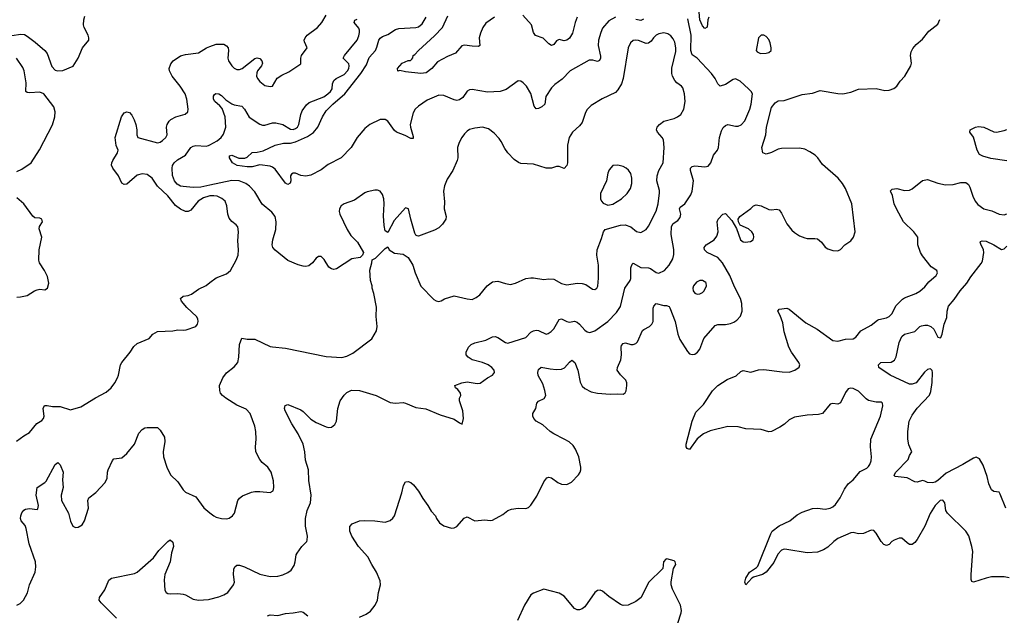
# Model space of a CAD drawing. Header units: inches. Extents: x 1473912 to 1647258, y 640388 to 773423.
# Tile 190 of 256: x 1578513 to 1586211, y 682471 to 687131. Entities that reach past the tile are written whole.
import ezdxf

# ---------------------------------------------------------------- set-up
doc = ezdxf.new("R2010")
doc.units = ezdxf.units.IN
doc.header["$MEASUREMENT"] = 0
doc.layers.add('B5678', color=7, linetype='Continuous')
doc.layers.add('B5688', color=7, linetype='Continuous')

msp = doc.modelspace()

# ---------------------------------------------------------------- linework, layer by layer
at = {"layer": 'B5678', "color": 5}
for points, elevation in [([(1578452.1, 687007.9), (1578521.2, 687018.8), (1578550, 687014), (1578570, 687002), (1578634.5, 686954.5), (1578710.2, 686890.2), (1578727.2, 686867.2), (1578764.8, 686764.8), (1578790, 686735.8), (1578810, 686730.4), (1578850, 686734), (1578930, 686768.5), (1578969.6, 686830), (1579004.7, 686910), (1579053.3, 686970), (1579054.3, 686990), (1579048.3, 687010), (1579017.6, 687070), (1579012, 687090), (1579014, 687130), (1579021, 687159)], 820), ([(1580000, 685751.8), (1579991.2, 685751.2), (1579950, 685736.8), (1579906.9, 685710), (1579850, 685640.7), (1579830, 685631.5), (1579810, 685631.2), (1579770, 685649.7), (1579730, 685678.5), (1579671.9, 685751.9), (1579589.4, 685829.4), (1579548.7, 685890), (1579510, 685918.6), (1579470, 685924.5), (1579430, 685914.6), (1579350, 685845.3), (1579330, 685840.9), (1579310.8, 685850.8), (1579286.2, 685910), (1579241.5, 685970), (1579231.7, 685991.7), (1579232.3, 686010), (1579239.8, 686030), (1579277.4, 686090), (1579282, 686110), (1579266.4, 686146.4), (1579258.8, 686210), (1579308.7, 686371.3), (1579330, 686401.5), (1579350, 686409.1), (1579370, 686403.6), (1579390, 686383.6), (1579408.7, 686348.7), (1579420.7, 686310), (1579429.5, 686270), (1579428.9, 686228.9), (1579436, 686210), (1579590, 686167.8), (1579610, 686173.1), (1579630, 686186.5), (1579655.4, 686210), (1579665.4, 686230), (1579660.5, 686290), (1579665.1, 686310), (1579682.2, 686337.8), (1579695.1, 686350), (1579732.3, 686370), (1579806.9, 686393.1), (1579826, 686410), (1579831, 686430), (1579820.6, 686510), (1579805.4, 686550), (1579767.1, 686610), (1579705, 686690), (1579684, 686730), (1579680.8, 686750), (1579693.4, 686786.6), (1579713.6, 686810), (1579770, 686847.2), (1579810, 686859.5), (1579910, 686872.7), (1579972.3, 686910), (1580000, 686920.3)], 780), ([(1578490, 685943.1), (1578530, 685961.1), (1578601.6, 686010), (1578666.8, 686113.2), (1578770, 686308.2), (1578788.7, 686370), (1578789.8, 686410), (1578779.3, 686450), (1578701.4, 686550), (1578670, 686563.7), (1578590, 686558.5), (1578570, 686562.4), (1578561.6, 686570), (1578562.2, 686637.8), (1578547, 686730), (1578536, 686756), (1578487.5, 686830)], 820), ([(1580000, 685837.1), (1579930, 685821.9), (1579870, 685818.4), (1579790, 685825), (1579770, 685827.5), (1579743.7, 685843.7), (1579722.8, 685870), (1579706.9, 685913.1), (1579703.5, 685970), (1579708.7, 685990), (1579720.7, 686010), (1579745.8, 686034.2), (1579809.9, 686070.1), (1579850, 686131.5), (1579870, 686142.2), (1579890, 686145.6), (1579970, 686142.7), (1579990, 686147.3), (1580000, 686152.4)], 760), ([(1578490, 684960.4), (1578518.3, 684961.7), (1578570, 684973.4), (1578629, 685010), (1578650, 685018), (1578670, 685022), (1578710, 685016.3), (1578730, 685031), (1578740.5, 685070), (1578730, 685122), (1578706.6, 685170), (1578667, 685230), (1578662, 685250), (1578664.5, 685330), (1578685.4, 685430), (1578664.5, 685495.5), (1578667.3, 685512.7), (1578691.5, 685548.5), (1578685.2, 685570), (1578670, 685578.4), (1578630, 685582), (1578614.2, 685594.2), (1578544.2, 685690), (1578490, 685737.2)], 820), ([(1578487.5, 683832.5), (1578544.4, 683875.6), (1578590, 683901.6), (1578648, 683972), (1578684.9, 683995.1), (1578699.5, 684010), (1578703, 684030), (1578696, 684090), (1578707.5, 684112.5), (1578727.1, 684112.9), (1578770, 684103.9), (1578830, 684104.6), (1578910, 684079.3), (1578990, 684101.6), (1579106.1, 684173.9), (1579190, 684217.7), (1579227.9, 684250), (1579257.6, 684290), (1579278, 684330), (1579286, 684350), (1579300.5, 684430), (1579311.3, 684450), (1579375.8, 684530), (1579404.8, 684575.2), (1579430, 684598.4), (1579523.7, 684636.3), (1579554, 684670), (1579590, 684691), (1579710, 684696), (1579750, 684704), (1579790, 684702), (1579814.2, 684705.8), (1579890, 684731.3), (1579904, 684750), (1579909.2, 684770), (1579906, 684790), (1579895.1, 684810), (1579820.6, 684880.6), (1579778.7, 684930), (1579769.6, 684950.4), (1579790, 684968), (1579830, 684972.2), (1579856.9, 684983.1), (1579910, 685021.6), (1579970, 685051.8), (1580000, 685074.3)], 780), ([(1578489.7, 682550.3), (1578515.6, 682564.4), (1578541.2, 682590), (1578572.5, 682647.5), (1578589.5, 682710.5), (1578633.2, 682810), (1578639.3, 682850), (1578635.6, 682890), (1578586, 683030), (1578564, 683150), (1578554.2, 683174.2), (1578525.1, 683210), (1578518.9, 683230), (1578521.1, 683250), (1578530, 683274), (1578545.4, 683294.6), (1578557.6, 683302.4), (1578590, 683306.4), (1578650, 683298), (1578655.6, 683304.4), (1578659.7, 683330), (1578640.4, 683410), (1578649.6, 683470), (1578709.4, 683510), (1578718.8, 683521.2), (1578789.8, 683650.2), (1578810, 683668), (1578830, 683647.7), (1578852.9, 683590), (1578847.5, 683530), (1578851.6, 683470), (1578838.1, 683410), (1578839.3, 683370), (1578894.4, 683270), (1578910, 683206.8), (1578928.5, 683170), (1578950, 683159.5), (1578970, 683160.4), (1579000.1, 683179.9), (1579019.5, 683210), (1579051.4, 683308.6), (1579045.6, 683370), (1579052, 683390), (1579107.2, 683432.8), (1579180.9, 683510), (1579195.9, 683544.1), (1579198, 683590), (1579203.7, 683610), (1579237.5, 683682.5), (1579250, 683696), (1579310, 683702.8), (1579350, 683738), (1579409.8, 683810.2), (1579443.9, 683896.1), (1579470, 683925.3), (1579490, 683937.6), (1579510, 683941.1), (1579590, 683941), (1579610, 683921), (1579645.5, 683865.5), (1579648, 683830), (1579633.7, 683750), (1579638, 683710), (1579662, 683630), (1579692.7, 683570), (1579750, 683516.3), (1579790, 683454), (1579810, 683434), (1579890, 683398.8), (1579952.2, 683312.2), (1580000, 683274.3)], 760), ([(1579269.9, 682450), (1579148.7, 682570), (1579133.8, 682590), (1579137.8, 682610), (1579178.2, 682670), (1579210, 682746), (1579230, 682761.3), (1579410, 682798.4), (1579430, 682808.4), (1579557.8, 682922.2), (1579600.6, 682979.4), (1579670, 683047.7), (1579690, 683060.7), (1579710, 683042.8), (1579714.9, 683010), (1579698.6, 682961.4), (1579689, 682889), (1579648.7, 682791.3), (1579641.2, 682750), (1579647.9, 682667.9), (1579657.3, 682650), (1579670, 682641.6), (1579690, 682638.4), (1579750, 682642.4), (1579790, 682636.4), (1579810.3, 682630.3), (1579870, 682598.4), (1579910.4, 682590.4), (1579990, 682594.4), (1580000, 682597.2)], 740)]:
    msp.add_lwpolyline(points, dxfattribs=dict(at, elevation=elevation))
at = {"layer": 'B5688', "color": 5}
for points, elevation in [([(1580000, 686920.3), (1580050, 686938.9), (1580110, 686939.5), (1580130, 686927.3), (1580141.6, 686910), (1580146.4, 686890), (1580139.5, 686830), (1580145.3, 686810), (1580170.4, 686770), (1580190, 686750.4), (1580210, 686742), (1580230, 686741.1), (1580250.8, 686749.2), (1580350, 686828.5), (1580370, 686832.7), (1580390, 686827.7), (1580405.5, 686810), (1580410.5, 686790), (1580403, 686770), (1580372.2, 686730), (1580366, 686714), (1580364.9, 686690), (1580371.5, 686671.5), (1580390, 686646.4), (1580430, 686617.1), (1580470, 686607.7), (1580490, 686611), (1580526.2, 686673.8), (1580562.5, 686697.5), (1580617.7, 686722.3), (1580710, 686784.7), (1580709.6, 686829.6), (1580715.1, 686850), (1580761.2, 686910), (1580738.4, 686958.4), (1580736.2, 686970), (1580743.6, 686990), (1580760.7, 687010), (1580840.5, 687070), (1580874.3, 687110), (1580910, 687167.3)], 780), ([(1580000, 682597.2), (1580070, 682616.4), (1580108.3, 682631.7), (1580139.5, 682650), (1580184.5, 682710), (1580191.8, 682730), (1580185.6, 682790), (1580187.3, 682832.7), (1580194, 682850), (1580210, 682862.8), (1580230, 682862.4), (1580270, 682851.6), (1580390, 682794), (1580470, 682774.9), (1580530, 682778), (1580570, 682787.7), (1580610, 682805.5), (1580634.5, 682825.5), (1580658, 682862), (1580667.2, 682890), (1580674.9, 682945.1), (1580681.3, 682958.7), (1580719.5, 683010), (1580757, 683050), (1580760.5, 683059.5), (1580763.6, 683090), (1580748.5, 683168.5), (1580747.1, 683230), (1580761.5, 683290), (1580785.8, 683350), (1580790.7, 683410), (1580773.6, 683526.4), (1580770.8, 683610), (1580746, 683686), (1580741.5, 683750), (1580729.9, 683809.9), (1580690, 683892.3), (1580640.5, 683970), (1580589.5, 684070), (1580583.7, 684090), (1580587.3, 684112.7), (1580610, 684120.7), (1580710, 684078.7), (1580730, 684066), (1580790, 684007), (1580830, 683980.3), (1580910, 683945.5), (1580930, 683940.7), (1580950, 683942.8), (1580975.5, 683964.5), (1580989.3, 683990.7), (1580999.5, 684090), (1581019.5, 684150), (1581050, 684194.8), (1581070, 684213.4), (1581108.1, 684231.9), (1581169.6, 684230.4), (1581298.8, 684190), (1581410, 684135.8), (1581450, 684130.4), (1581510, 684134.9), (1581530, 684131.8), (1581610, 684098), (1581687, 684087), (1581799.9, 684039.9), (1581910, 684006.8), (1581950, 683976), (1581972.1, 683967.9), (1581982, 684010), (1581976.9, 684070), (1581952, 684150), (1581952.3, 684170), (1581962.7, 684190), (1581959.5, 684210), (1581937.2, 684237.2), (1581919.3, 684250), (1581915.3, 684270), (1581970, 684290.4), (1582010, 684298.4), (1582090, 684286), (1582112.4, 684287.6), (1582169, 684330), (1582209, 684350), (1582226, 684370), (1582222, 684390), (1582203.7, 684410), (1582175.1, 684430), (1582130, 684448.2), (1582049.8, 684469.8), (1582018, 684490), (1582003.7, 684510), (1582002.7, 684530), (1582022, 684570), (1582042, 684590), (1582070, 684603.1), (1582157.4, 684622.6), (1582210, 684650.3), (1582230, 684651.7), (1582250, 684645.3), (1582310, 684605.5), (1582330, 684600.3), (1582470, 684645.3), (1582510, 684685.7), (1582530, 684697.3), (1582550, 684701.8), (1582570, 684698.2), (1582630, 684672), (1582644, 684676), (1582668.5, 684691.5), (1582688.6, 684711.4), (1582730, 684784.4), (1582750, 684790.4), (1582791.3, 684768.7), (1582810, 684764.9), (1582850, 684771.7), (1582870, 684765.7), (1582890, 684748.7), (1582930, 684701.3), (1582950, 684688.2), (1582970, 684683.8), (1583010, 684695.8), (1583109.8, 684770.2), (1583179.3, 684840.7), (1583210, 684887.7), (1583243.9, 685030), (1583285.1, 685090), (1583290, 685106), (1583289.9, 685190.1), (1583300.5, 685219.5), (1583310, 685227.2), (1583370, 685192.8), (1583429.3, 685189.3), (1583444.5, 685184.5), (1583490, 685154), (1583510, 685148.7), (1583554, 685170), (1583589.7, 685210), (1583618.7, 685261.3), (1583627.3, 685292.7), (1583626.1, 685333.9), (1583604.9, 685450), (1583608.1, 685511.9), (1583622.8, 685537.2), (1583658.9, 685561.1), (1583677.6, 685582.4), (1583681.7, 685610), (1583671.1, 685650), (1583676.8, 685663.2), (1583713.5, 685690), (1583760.4, 685759.6), (1583771, 685789), (1583780.3, 685870), (1583758, 685950), (1583758.4, 685970), (1583770, 685983), (1583791.1, 685988.9), (1583870, 685980.9), (1583896, 685984), (1583916.3, 686010), (1583936.3, 686070), (1583967.3, 686110), (1583976.2, 686130), (1583984.7, 686210), (1583999.2, 686260.8), (1584012.1, 686287.9), (1584030, 686303.1), (1584050, 686310.4), (1584110, 686298.7), (1584130, 686298.7), (1584152.7, 686307.3), (1584180.9, 686339.1), (1584222, 686430), (1584232.4, 686470), (1584241.6, 686550), (1584231.8, 686570), (1584212, 686590), (1584146.6, 686650), (1584110, 686667.3), (1584090, 686662.9), (1584030, 686623), (1583990, 686612), (1583970, 686629.2), (1583951.2, 686670), (1583920.4, 686710), (1583810, 686829.7), (1583770, 686856.3), (1583759.9, 686890), (1583762.5, 687010), (1583736.8, 687136.8)], 740), ([(1580000, 686152.4), (1580057.9, 686182.1), (1580088, 686210), (1580105.3, 686234.7), (1580123.5, 686290), (1580120.2, 686370), (1580095.8, 686435.8), (1580077.5, 686457.5), (1580038.9, 686490), (1580028.2, 686510), (1580027.9, 686532.1), (1580035.3, 686544.7), (1580047.3, 686552.7), (1580070, 686550.4), (1580090, 686537.4), (1580123.9, 686503.9), (1580170, 686473.8), (1580190, 686464.6), (1580250, 686453.1), (1580270.9, 686430.9), (1580308.1, 686368.1), (1580390, 686313.1), (1580410, 686306.5), (1580430, 686306.3), (1580490, 686324.4), (1580514.7, 686325.3), (1580570.2, 686310.2), (1580630, 686275.5), (1580650, 686272.9), (1580670, 686279.3), (1580683.5, 686290), (1580695.3, 686310), (1580710.8, 686390), (1580720.9, 686419.1), (1580753.9, 686466.1), (1580776.8, 686483.2), (1580890, 686526.9), (1580921.8, 686550), (1580943.2, 686570), (1580954.9, 686590), (1580959.5, 686630), (1580970, 686656.1), (1580985.7, 686670), (1581050, 686702.7), (1581076.2, 686730), (1581086.3, 686750), (1581089.8, 686770), (1581086.3, 686786.3), (1581042.9, 686830), (1581051.1, 686850), (1581150, 686972), (1581165.3, 687005.3), (1581170.7, 687030), (1581169.8, 687050), (1581163.8, 687063.8), (1581128.6, 687110), (1581133.7, 687126.3), (1581150, 687135.8)], 760), ([(1583170, 687150.9), (1583118, 687122), (1583070, 687065.1), (1583055.2, 687030), (1583038.8, 686970), (1583035, 686930), (1583053.5, 686846.5), (1583053.8, 686830), (1583047.1, 686812.9), (1583030, 686805.1), (1582993.7, 686813.7), (1582966.2, 686813.8), (1582815.8, 686730), (1582753.1, 686666.9), (1582696.5, 686623.5), (1582670, 686597.2), (1582627.2, 686530), (1582617.4, 686470), (1582594.4, 686450), (1582570, 686437.4), (1582550, 686434), (1582534.3, 686454.3), (1582510, 686553.2), (1582475.1, 686610), (1582450, 686637.2), (1582430, 686649.2), (1582410, 686653.2), (1582316.1, 686583.9), (1582270, 686568.7), (1582170, 686565.1), (1582050, 686583.7), (1582030, 686582.7), (1582010, 686572.7), (1581976.7, 686523.3), (1581950, 686503.1), (1581930, 686499.7), (1581910, 686504.7), (1581830, 686538.9), (1581790, 686539.7), (1581698.6, 686501.4), (1581630, 686455.6), (1581605.3, 686430), (1581590, 686401.2), (1581565.2, 686310), (1581567.2, 686290), (1581590, 686216), (1581590, 686202), (1581570, 686200.5), (1581526.1, 686226.1), (1581459.5, 686250), (1581443.4, 686263.4), (1581390, 686337.6), (1581370, 686349.6), (1581330, 686349.6), (1581250, 686311.1), (1581210, 686279.1), (1581151.4, 686210), (1581104.6, 686130), (1581024.9, 686050), (1580923.2, 685996.8), (1580870, 685956.2), (1580790, 685915.1), (1580750, 685906), (1580710, 685912.7), (1580670, 685929.3), (1580650, 685929.3), (1580637.3, 685922.7), (1580630.7, 685910), (1580632, 685870), (1580627.7, 685852.3), (1580610, 685842.7), (1580590, 685852.3), (1580510, 685960.5), (1580490, 685977.2), (1580470, 685985.4), (1580390, 685994.7), (1580330, 685979.9), (1580290, 685978.5), (1580212.7, 685990), (1580175.6, 686010), (1580151.8, 686050), (1580153.2, 686066.8), (1580170, 686070.2), (1580226.4, 686046.4), (1580271.9, 686048.1), (1580290, 686056.1), (1580329.1, 686090.9), (1580370, 686093.8), (1580416.3, 686103.7), (1580511.1, 686148.9), (1580576.2, 686163.8), (1580630, 686166.2), (1580670, 686176.2), (1580763, 686217), (1580810.7, 686249.3), (1580843.7, 686290), (1580880.6, 686370), (1580910, 686418.4), (1580962.1, 686470), (1581055.8, 686550), (1581179.3, 686710), (1581223, 686777), (1581246, 686834), (1581293.7, 686890), (1581305.2, 686914.8), (1581319.7, 686970), (1581330, 686986.4), (1581350, 686999.5), (1581390, 687014.9), (1581450, 687055.3), (1581477.8, 687062.2), (1581610, 687070.2), (1581630, 687075.8), (1581660.4, 687099.6), (1581689.9, 687150.1)], 740), ([(1581170, 682456.5), (1581220.3, 682479.7), (1581255.5, 682504.5), (1581292.8, 682550), (1581311.1, 682590), (1581318.7, 682650), (1581333, 682710), (1581330, 682742), (1581303.5, 682810), (1581265.6, 682870), (1581235.3, 682930), (1581161.1, 683010), (1581109.7, 683090), (1581094.5, 683130), (1581092.9, 683167.1), (1581112.5, 683187.5), (1581170, 683210.4), (1581210, 683214), (1581290, 683210.4), (1581370, 683199.1), (1581410, 683214), (1581430, 683230.8), (1581443.7, 683250), (1581499.3, 683430), (1581512.3, 683487.7), (1581530, 683516), (1581550, 683518.8), (1581570.4, 683510.4), (1581591.9, 683491.9), (1581630, 683442.8), (1581663.9, 683383.9), (1581704.9, 683330), (1581730, 683286), (1581762.8, 683250), (1581770.8, 683230), (1581795.2, 683195.2), (1581830, 683170.8), (1581890, 683154), (1581910, 683154.8), (1581930, 683167.3), (1581987.9, 683232.1), (1582010, 683240.7), (1582070, 683210.7), (1582150, 683219.1), (1582190, 683214), (1582210, 683216.3), (1582290, 683261.1), (1582330, 683290.2), (1582357.3, 683302.7), (1582410, 683310.2), (1582470, 683306.9), (1582490, 683314.3), (1582510, 683333.4), (1582556.5, 683403.5), (1582610, 683516.4), (1582633.5, 683546.5), (1582650, 683551.7), (1582670, 683545.7), (1582719.3, 683510), (1582750, 683497.3), (1582790, 683494.9), (1582826, 683514), (1582882, 683570), (1582895.1, 683590), (1582899.6, 683610), (1582900.5, 683630), (1582884.4, 683710), (1582858.2, 683770), (1582838.9, 683798.9), (1582807.6, 683827.6), (1582770.5, 683850.5), (1582688.3, 683890), (1582659.1, 683910), (1582601.9, 683961.9), (1582549.6, 683990), (1582531.3, 684010), (1582523.5, 684030), (1582525.1, 684050), (1582547.4, 684090), (1582555.4, 684130), (1582570, 684145.7), (1582612.8, 684167.2), (1582625.8, 684190), (1582619.4, 684230), (1582602.7, 684282.7), (1582566.5, 684346.5), (1582564.7, 684370), (1582570, 684394.6), (1582590, 684411.4), (1582659.4, 684399.4), (1582710, 684395.3), (1582750, 684397.4), (1582772.8, 684407.2), (1582810, 684452), (1582830, 684466.4), (1582852.6, 684450), (1582875.4, 684390), (1582894.6, 684294.6), (1582910, 684263), (1582930, 684246), (1582980.9, 684220.9), (1583030, 684208.4), (1583130, 684200.5), (1583190, 684204.9), (1583230, 684200.7), (1583247, 684213), (1583253.4, 684226.6), (1583260.7, 684270), (1583259.5, 684290), (1583252.7, 684310), (1583210, 684352.4), (1583183.1, 684390), (1583186.2, 684410), (1583213.8, 684470), (1583217.7, 684510), (1583214, 684570), (1583218, 684582), (1583230, 684598.9), (1583250, 684602), (1583290, 684589.2), (1583310, 684589.2), (1583330, 684598), (1583342, 684610), (1583381.8, 684698.2), (1583391.8, 684708.2), (1583436.3, 684730), (1583455.4, 684750), (1583465.7, 684770), (1583466.1, 684873.9), (1583470, 684890.6), (1583490, 684910.4), (1583550, 684895.6), (1583570, 684896), (1583590, 684886), (1583596.6, 684876.6), (1583637.5, 684770), (1583659, 684670), (1583673.4, 684630), (1583735.1, 684535.1), (1583750, 684518), (1583770, 684510.4), (1583790, 684514.4), (1583813.3, 684530), (1583830, 684554), (1583862.3, 684637.7), (1583950, 684737.8), (1583970, 684745.8), (1584030, 684746.7), (1584070, 684752.9), (1584096.3, 684763.7), (1584120, 684780), (1584147.9, 684812.1), (1584160.8, 684850), (1584159.8, 684910), (1584148.9, 684950), (1584100.2, 685040.2), (1584065.2, 685130), (1584006.5, 685230), (1583970, 685270.8), (1583888.7, 685308.7), (1583866.3, 685330), (1583865.4, 685350), (1583878.9, 685370), (1583941.6, 685410), (1583963.3, 685436.7), (1583973.5, 685470), (1583965.1, 685550), (1583973.5, 685570), (1584010, 685610.3), (1584030, 685614), (1584079.6, 685559.6), (1584116.7, 685496.7), (1584147.4, 685410), (1584170, 685393.7), (1584184.7, 685390), (1584225.4, 685394.6), (1584247, 685410), (1584252.4, 685430), (1584249.7, 685450), (1584236.9, 685470), (1584210, 685494), (1584144.5, 685524.5), (1584132.7, 685550), (1584129.3, 685570), (1584144, 685590), (1584230, 685654.8), (1584250, 685676), (1584270, 685682), (1584310, 685675.3), (1584370, 685645.3), (1584390, 685642.8), (1584430, 685647.6), (1584450, 685642.6), (1584470, 685618), (1584510, 685533.7), (1584550, 685483.1), (1584570, 685465.3), (1584610, 685440.2), (1584650, 685423.6), (1584670, 685419.1), (1584730, 685420.3), (1584750, 685416.5), (1584780.3, 685390), (1584810, 685350.4), (1584830, 685337.6), (1584870, 685324.4), (1584910, 685322), (1584930, 685334), (1584962.7, 685370), (1585010, 685402), (1585032.1, 685430), (1585044.4, 685470), (1585019, 685690), (1584969.7, 685810), (1584945.1, 685850), (1584912.7, 685890), (1584790, 685999), (1584751.8, 686050), (1584731.3, 686070), (1584690, 686098), (1584650, 686118.2), (1584610, 686125.2), (1584470, 686122.3), (1584443, 686117), (1584390, 686091.8), (1584350, 686079.7), (1584323.7, 686090), (1584314, 686130), (1584346, 686230), (1584351.8, 686290), (1584390, 686444.4), (1584418.8, 686481.2), (1584443.4, 686496.6), (1584490, 686499.3), (1584630, 686545.3), (1584710, 686557), (1584770, 686577.8), (1584910, 686553.8), (1584948.4, 686551.6), (1585010, 686563.1), (1585070, 686586.4), (1585210, 686591.8), (1585276.5, 686576.5), (1585310, 686579.1), (1585347.4, 686592.6), (1585370, 686611.8), (1585397.2, 686650), (1585434, 686690), (1585480.4, 686770), (1585485.4, 686790), (1585476.3, 686850), (1585481.4, 686878.6), (1585494.5, 686905.5), (1585522.4, 686937.6), (1585570, 686979.3), (1585619.6, 687040.4), (1585690, 687096.4), (1585707.5, 687132.5)], 720), ([(1582223.7, 687150), (1582157.1, 687102.9), (1582134, 687070), (1582114.8, 687025.2), (1582105.7, 686990), (1582110.3, 686929.7), (1582098.7, 686921.3), (1582050, 686922.6), (1581990, 686932.6), (1581970, 686926.3), (1581919.5, 686870), (1581856.6, 686843.4), (1581778.2, 686801.8), (1581733.7, 686750), (1581690, 686715.1), (1581649.7, 686709.7), (1581530, 686722.7), (1581485.4, 686734.6), (1581469.3, 686729.3), (1581466, 686750), (1581503.6, 686790), (1581550.6, 686810.6), (1581567.2, 686812.8), (1581578.6, 686821.4), (1581587.3, 686832.7), (1581589.7, 686850), (1581602.5, 686857.5), (1581629.8, 686890), (1581756.4, 687003.6), (1581818, 687070), (1581859.4, 687160.6)], 720), ([(1582870.3, 687150), (1582854.7, 687110), (1582834.9, 687025.1), (1582810, 686985.1), (1582790, 686969.6), (1582770, 686965.6), (1582730, 686977), (1582710, 686966), (1582690, 686938), (1582670, 686929.4), (1582650, 686942), (1582606.6, 686986.6), (1582546.3, 687006.3), (1582530.9, 687030), (1582514.8, 687090), (1582446.1, 687166.1)], 720), ([(1583390, 687135), (1583370, 687125.8), (1583330, 687131.9)], 740), ([(1583901.2, 687150), (1583893.7, 687130), (1583888.4, 687071.6), (1583870, 687060.7), (1583850, 687083.5), (1583830.8, 687130), (1583823.9, 687190)], 720), ([(1580000, 683274.3), (1580030, 683250.6), (1580050, 683238), (1580090, 683228.4), (1580130, 683226.4), (1580150, 683232.4), (1580177, 683250), (1580191.8, 683270), (1580219.3, 683370), (1580231.8, 683388.2), (1580254.2, 683405.8), (1580325.1, 683434.9), (1580350, 683439.1), (1580390, 683440.7), (1580470, 683431.3), (1580493.6, 683446.4), (1580499, 683470), (1580497.2, 683522.8), (1580479, 683590), (1580453.2, 683630), (1580407.9, 683667.9), (1580389.3, 683690), (1580359.3, 683750), (1580355.1, 683790), (1580362.7, 683850), (1580359.3, 683910), (1580352, 683950), (1580314.7, 684050), (1580283.3, 684083.3), (1580210, 684116.4), (1580123.5, 684170), (1580098.3, 684190), (1580083.5, 684210), (1580076.4, 684230), (1580075.1, 684270), (1580099.7, 684330), (1580130, 684368.5), (1580190, 684414.4), (1580216.9, 684450), (1580226.9, 684490), (1580231.2, 684588.8), (1580250, 684638.8), (1580292.2, 684632.2), (1580351.5, 684631.5), (1580470, 684574.9), (1580490, 684570.4), (1580590, 684561.3), (1580910, 684496.5), (1581032.4, 684487.6), (1581070, 684497.4), (1581118.2, 684521.8), (1581266, 684634), (1581302.3, 684697.7), (1581308, 684730), (1581298.7, 684810), (1581302.7, 684882.7), (1581282, 684990), (1581269, 685030), (1581268.7, 685050), (1581255.3, 685090), (1581249.3, 685170.7), (1581266, 685230), (1581267.3, 685252.7), (1581294.6, 685265.4), (1581370, 685342), (1581390, 685354), (1581402, 685330), (1581443.5, 685303.5), (1581510, 685296), (1581550.7, 685270.7), (1581586, 685210), (1581604, 685150), (1581650, 685046), (1581750, 684942.8), (1581770, 684930.8), (1581790, 684926), (1581809.1, 684930.9), (1581833.6, 684946.4), (1581910, 684970.7), (1582010, 684946), (1582050, 684942.8), (1582082.5, 684957.5), (1582110, 684979.1), (1582167.3, 685050), (1582210, 685079.5), (1582250, 685084.9), (1582310, 685066.4), (1582350, 685060.4), (1582390, 685068.5), (1582470, 685106.7), (1582510, 685112.4), (1582530, 685112.7), (1582610, 685097.3), (1582650, 685102.8), (1582690, 685100.7), (1582747.8, 685067.8), (1582790, 685057), (1582871.3, 685068.7), (1582910, 685068.4), (1582939.5, 685059.5), (1582990, 685024), (1583010, 685020.7), (1583024, 685030), (1583032.9, 685047.1), (1583038, 685110), (1583036.9, 685210), (1583024, 685290), (1583027.4, 685330), (1583062, 685418), (1583076.9, 685470), (1583089.7, 685490), (1583210, 685524.2), (1583246, 685526), (1583290.2, 685510.2), (1583334, 685474), (1583370, 685466), (1583410, 685488.4), (1583430, 685514.4), (1583487.7, 685632.3), (1583504.1, 685690), (1583516, 685776), (1583515.3, 685795.3), (1583494.6, 685870), (1583495.7, 685910), (1583510.7, 685950), (1583542.5, 686010), (1583552.4, 686130), (1583546.3, 686190), (1583536.9, 686210), (1583500.5, 686250), (1583491.6, 686270), (1583495.6, 686290), (1583514, 686310), (1583550, 686336.5), (1583630, 686357.4), (1583655.1, 686370), (1583680.7, 686390), (1583706.3, 686430), (1583715.1, 686490), (1583710.9, 686550.9), (1583696.6, 686596.6), (1583686.6, 686610), (1583650, 686636.3), (1583634, 686654), (1583616.5, 686690), (1583612.3, 686710), (1583611.6, 686751.6), (1583642.8, 686882.8), (1583642.9, 686910), (1583634.2, 686954.2), (1583621.4, 686981.4), (1583603.6, 687003.6), (1583579.1, 687019.1), (1583550, 687027.2), (1583510, 687020.9), (1583490, 687010.8), (1583468, 686990), (1583450, 686961.6), (1583430, 686946.3), (1583410, 686944), (1583350, 686968.5), (1583330, 686972), (1583310, 686968.2), (1583287, 686950), (1583269.2, 686910.8), (1583230.3, 686670), (1583218.9, 686630), (1583190, 686581.6), (1583170, 686560.5), (1583067.3, 686512.7), (1582980.2, 686459.8), (1582950, 686429.5), (1582936.2, 686403.8), (1582910, 686326), (1582890, 686299.7), (1582834.9, 686250), (1582808.8, 686210), (1582795.3, 686150), (1582796, 686010), (1582790, 685989.3), (1582770, 685967), (1582730, 685982), (1582710, 685981.3), (1582670, 685969.7), (1582630, 685969.8), (1582530, 686001), (1582430, 686006.9), (1582412.4, 686012.4), (1582377.7, 686037.7), (1582329.4, 686090), (1582304.4, 686124.4), (1582278.3, 686178.3), (1582261.1, 686201.1), (1582222, 686242), (1582178, 686278), (1582130, 686289.7), (1582070, 686282), (1582030, 686271.1), (1582010, 686258.7), (1581990, 686237.6), (1581968.7, 686210), (1581948.5, 686170), (1581935.5, 686130), (1581938, 686050), (1581932.7, 686030), (1581899.3, 685950), (1581855.6, 685884.4), (1581832.7, 685830), (1581826.7, 685790), (1581835.2, 685704.8), (1581830.5, 685650), (1581847.3, 685590), (1581844, 685570), (1581818.8, 685530), (1581790, 685502.7), (1581754.6, 685485.4), (1581630, 685438), (1581620.4, 685440.4), (1581610, 685446), (1581601.2, 685461.2), (1581569.5, 685570), (1581552.3, 685650), (1581530, 685659.3), (1581439.9, 685560.1), (1581390, 685466), (1581370, 685478), (1581361.6, 685521.6), (1581357.6, 685597.6), (1581361.7, 685690), (1581358.9, 685730), (1581350, 685764), (1581330, 685789.2), (1581310, 685796), (1581290, 685796), (1581230, 685783.7), (1581210, 685775.1), (1581130, 685718), (1581050, 685689.5), (1581026.4, 685673.6), (1581012.7, 685650), (1581010.4, 685630), (1581015.8, 685610), (1581072.4, 685490), (1581102.3, 685442.3), (1581154.8, 685390), (1581202, 685310), (1581194, 685290), (1581174, 685270), (1581110, 685259), (1580990, 685181.2), (1580970, 685177.2), (1580950, 685181.2), (1580930, 685194), (1580893.8, 685253.8), (1580870, 685279), (1580850, 685277.2), (1580830, 685266), (1580801.6, 685230), (1580773.9, 685206.1), (1580750, 685200.4), (1580730, 685202.4), (1580690, 685213.1), (1580610, 685247.2), (1580510, 685326.6), (1580491.2, 685350), (1580485.4, 685370), (1580492.1, 685410), (1580516.5, 685490), (1580518.8, 685550), (1580509.7, 685590), (1580484.5, 685624.5), (1580408.7, 685688.7), (1580350, 685785.1), (1580310, 685827.4), (1580281.6, 685850), (1580229.2, 685869.2), (1580170, 685873.9), (1580000, 685837.1)], 760), ([(1586230, 686026.6), (1586106, 686046), (1586043.3, 686063.3), (1586017.4, 686077.4), (1585997.4, 686110), (1585970.9, 686210.9), (1585942, 686250), (1585942.7, 686270), (1585985.2, 686290), (1586010, 686294.4), (1586050, 686289.2), (1586130, 686254.4), (1586150, 686251.4), (1586210, 686263.9), (1586230, 686272.6)], 680), ([(1586250, 682764.2), (1586210, 682771.2), (1586110, 682771.3), (1586070, 682762.7), (1585970, 682729.7), (1585956.9, 682736.9), (1585951.1, 682751.1), (1585951.6, 682790), (1585964.5, 682970), (1585958, 683010), (1585933.5, 683093.5), (1585908.7, 683128.7), (1585766, 683270), (1585752.7, 683290), (1585745.2, 683350), (1585730, 683372.3), (1585710, 683369), (1585671.3, 683330), (1585630, 683269), (1585589, 683170), (1585530, 683064.5), (1585510, 683040.9), (1585490, 683026.6), (1585470, 683026), (1585450, 683038), (1585410, 683074.5), (1585390, 683074), (1585350, 683058.4), (1585332.1, 683047.9), (1585310, 683026), (1585290, 683018), (1585270, 683025.1), (1585247.3, 683050), (1585210, 683113.2), (1585190, 683135.1), (1585170, 683137), (1585108.8, 683111.2), (1585070.3, 683109.7), (1585030, 683118), (1585010, 683117.4), (1584910, 683071.8), (1584879, 683050), (1584830, 683004.7), (1584796.4, 682983.6), (1584750, 682964.5), (1584670, 682959.8), (1584510, 682986.9), (1584490, 682988.3), (1584470, 682981), (1584439.2, 682950), (1584410, 682883.5), (1584350, 682808.9), (1584319.3, 682790), (1584250.2, 682769.8), (1584238, 682762), (1584189, 682709), (1584182.7, 682730), (1584190, 682761), (1584219.6, 682810), (1584274.2, 682845.8), (1584283.5, 682856.5), (1584384.5, 683110), (1584396.9, 683130), (1584450, 683171), (1584535.1, 683210), (1584590, 683258.4), (1584630, 683279.5), (1584710, 683306), (1584749.2, 683309.2), (1584810, 683301.7), (1584850, 683310.3), (1584870, 683321.1), (1584890, 683338.7), (1584928.6, 683390), (1584962.3, 683457.7), (1584990, 683498.7), (1585030, 683531.7), (1585083.3, 683596.7), (1585136.3, 683623.7), (1585150, 683634.9), (1585158.5, 683650), (1585170, 683681), (1585173.3, 683710), (1585163.5, 683790), (1585166.6, 683850), (1585242, 684030), (1585262, 684110), (1585259.3, 684130), (1585250, 684138), (1585210, 684138.4), (1585150, 684151.8), (1585130, 684164.5), (1585070, 684225.6), (1585030, 684245.6), (1585010, 684249.6), (1584990, 684242.9), (1584970, 684215.1), (1584930, 684134), (1584910, 684123.7), (1584870, 684129.5), (1584850, 684122.9), (1584788.6, 684051.4), (1584759, 684041), (1584670, 684035.9), (1584570, 684022.6), (1584530, 684001.7), (1584492.4, 683967.6), (1584456.4, 683943.6), (1584390, 683908.2), (1584370, 683907), (1584310, 683924.8), (1584190, 683929.8), (1584130, 683945.6), (1584050, 683949.7), (1583910, 683915.1), (1583859.1, 683890), (1583809.3, 683850.7), (1583750, 683769), (1583730, 683775.1), (1583722.5, 683790), (1583723.5, 683810), (1583770, 683990.6), (1583799.3, 684060.7), (1583859.8, 684120.2), (1583930, 684226.6), (1583972.2, 684270), (1584044.5, 684315.5), (1584114.5, 684345.5), (1584150, 684379.7), (1584170, 684386.4), (1584230, 684373.8), (1584290, 684392.1), (1584330, 684395), (1584475.1, 684375.1), (1584530, 684373.5), (1584572, 684388), (1584607.3, 684412.7), (1584613.2, 684430), (1584604.2, 684450), (1584546.8, 684530), (1584526.3, 684570), (1584490, 684689.2), (1584478.8, 684758.8), (1584457.4, 684817.4), (1584439.3, 684850), (1584450, 684866), (1584510, 684874.8), (1584530, 684867.3), (1584658.2, 684758.2), (1584748.7, 684708.7), (1584870, 684620.3), (1584910, 684616.9), (1584970, 684632.6), (1585030, 684634.6), (1585050, 684647), (1585090, 684696.4), (1585170, 684740.3), (1585220, 684780), (1585230, 684785.7), (1585290, 684797.6), (1585310, 684808.4), (1585330.8, 684829.2), (1585365.8, 684894.2), (1585416, 684944), (1585430, 684954.4), (1585519, 684990), (1585550, 685008), (1585590, 685040.5), (1585619.7, 685080.3), (1585677.2, 685130), (1585689, 685150), (1585682, 685170), (1585638.7, 685198.7), (1585570, 685283.7), (1585555.1, 685310), (1585534.7, 685370), (1585534.3, 685430), (1585503.9, 685470), (1585423.4, 685550), (1585367.8, 685650), (1585349.8, 685690), (1585336.6, 685756.6), (1585324.7, 685784.7), (1585318, 685790), (1585334, 685806), (1585369.5, 685810.5), (1585430, 685794.9), (1585470, 685796.3), (1585491.5, 685808.5), (1585570, 685872.7), (1585610, 685881.6), (1585690, 685852.2), (1585750, 685838.7), (1585810, 685840.3), (1585870, 685856.3), (1585910, 685857.3), (1585930, 685841), (1585940.9, 685820.9), (1585963.8, 685750), (1585983, 685710), (1586004.8, 685684.8), (1586051.9, 685651.9), (1586114.4, 685634.4), (1586170, 685610.4), (1586210, 685603.7), (1586230, 685612.4)], 680), ([(1580000, 685074.3), (1580050, 685111.7), (1580130, 685142), (1580161.3, 685170), (1580206.4, 685250), (1580219.8, 685290), (1580222.8, 685330), (1580219.5, 685400.5), (1580224.4, 685470), (1580218.4, 685510), (1580205.4, 685525.4), (1580170, 685551.5), (1580150, 685579.5), (1580141.2, 685610), (1580133.4, 685673.4), (1580118, 685710), (1580092.2, 685732.2), (1580056.2, 685750), (1580030, 685754.1), (1580000, 685751.8)], 780), ([(1586222.3, 683310), (1586179.4, 683419.4), (1586170, 683436), (1586130, 683441.2), (1586110, 683454), (1586090, 683499), (1586077, 683557), (1586045.8, 683645.8), (1586015.8, 683695.8), (1585990, 683709.5), (1585970, 683702), (1585887.7, 683650), (1585756.5, 683583.5), (1585690, 683526.5), (1585670, 683513.1), (1585650, 683506.8), (1585609.7, 683509.7), (1585590, 683521.2), (1585570, 683525.2), (1585530, 683513.2), (1585510, 683516), (1585450, 683546), (1585358, 683558), (1585350, 683566), (1585348.9, 683568.9), (1585362.7, 683590), (1585459.5, 683690), (1585470, 683722), (1585488.7, 683750), (1585464.4, 683804.4), (1585457, 683850), (1585456.9, 683910), (1585467.7, 683990), (1585490, 684036.3), (1585530, 684093), (1585625.5, 684194.5), (1585637.1, 684222.9), (1585647.8, 684292.2), (1585649.8, 684369.8), (1585646, 684386), (1585636.3, 684396.3), (1585630, 684398.9), (1585610, 684393.7), (1585586.7, 684373.3), (1585521.3, 684290), (1585490, 684278.5), (1585470, 684280.9), (1585319, 684350), (1585230, 684409.4), (1585227, 684430), (1585245.2, 684450), (1585327.2, 684452.8), (1585352.5, 684467.5), (1585366.2, 684493.8), (1585390, 684606), (1585410, 684653.7), (1585430, 684671.7), (1585510, 684692.4), (1585549.6, 684730), (1585563.4, 684736.6), (1585590, 684742), (1585610, 684740.6), (1585636.5, 684730), (1585659.6, 684710), (1585690, 684648.2), (1585710, 684641.6), (1585714.6, 684645.4), (1585725.6, 684670), (1585741.3, 684750), (1585760.1, 684799.9), (1585764.2, 684850), (1585775.6, 684890), (1585818.4, 684941.6), (1585865.1, 685010), (1585918.5, 685070), (1585950, 685120.5), (1586030, 685222.4), (1586039.4, 685240.6), (1586050.8, 685310), (1586047.8, 685330), (1586026, 685374), (1586021.6, 685390), (1586024.2, 685395.8), (1586038, 685402), (1586070, 685397.2), (1586130, 685370.2), (1586190, 685333.4), (1586210, 685338), (1586230, 685359.2)], 660), ([(1583659.1, 682410), (1583685.4, 682490), (1583687.1, 682510), (1583678.5, 682550), (1583616.6, 682676.6), (1583606, 682710), (1583606, 682734), (1583623.1, 682836.9), (1583642, 682870), (1583638, 682890), (1583630, 682898), (1583572.5, 682912.5), (1583564.7, 682910), (1583546.8, 682890), (1583542, 682838), (1583430, 682729.2), (1583372.2, 682610), (1583330, 682578.7), (1583270, 682551.3), (1583230, 682548.3), (1583210, 682554.7), (1583118.8, 682618.8), (1583070, 682660.5), (1583050, 682667.3), (1583030, 682664.5), (1583010.3, 682649.7), (1582930, 682538), (1582910, 682522), (1582890, 682513.6), (1582870, 682513.6), (1582850, 682525.6), (1582770, 682620.5), (1582730, 682644.4), (1582610, 682676.3), (1582530, 682645.6), (1582510, 682631.8), (1582459.5, 682550), (1582406, 682430)], 720), ([(1580450, 682468.5), (1580470, 682475.8), (1580530, 682471.1), (1580590, 682486.2), (1580650, 682490.3), (1580710, 682501.6), (1580730, 682496.3), (1580766.6, 682466.6)], 720)]:
    msp.add_lwpolyline(points, dxfattribs=dict(at, elevation=elevation))
for points, elevation in [([(1584330, 687009), (1584310, 687009), (1584287.7, 686990), (1584271, 686890), (1584278.8, 686878.8), (1584305.8, 686865.8), (1584350, 686868), (1584370, 686874.8), (1584389, 686890), (1584389.2, 686910), (1584379.3, 686950), (1584370, 686975.3), (1584350, 686999)], 740), ([(1583190, 685992.7), (1583150, 685989), (1583122.5, 685957.5), (1583110.6, 685929.4), (1583099.3, 685870), (1583053.7, 685770), (1583054, 685730), (1583062.4, 685710), (1583075.1, 685695.1), (1583110, 685680.8), (1583150, 685687.1), (1583216.9, 685730), (1583261.6, 685770), (1583287.6, 685810), (1583298.7, 685850), (1583298, 685890), (1583290, 685928), (1583273.1, 685953.1), (1583254, 685970), (1583230, 685982.7)], 780), ([(1583850, 685089.6), (1583830, 685089.6), (1583803.4, 685076.6), (1583779.5, 685050), (1583774.4, 685030), (1583777.1, 685010), (1583790, 684990.7), (1583810, 684983), (1583830, 684985.5), (1583850, 684996.3), (1583863.7, 685010), (1583881.6, 685050), (1583880.7, 685070), (1583876.2, 685076.2)], 740)]:
    msp.add_lwpolyline(points, close=True, dxfattribs=dict(at, elevation=elevation))

doc.saveas('drawing.dxf')
